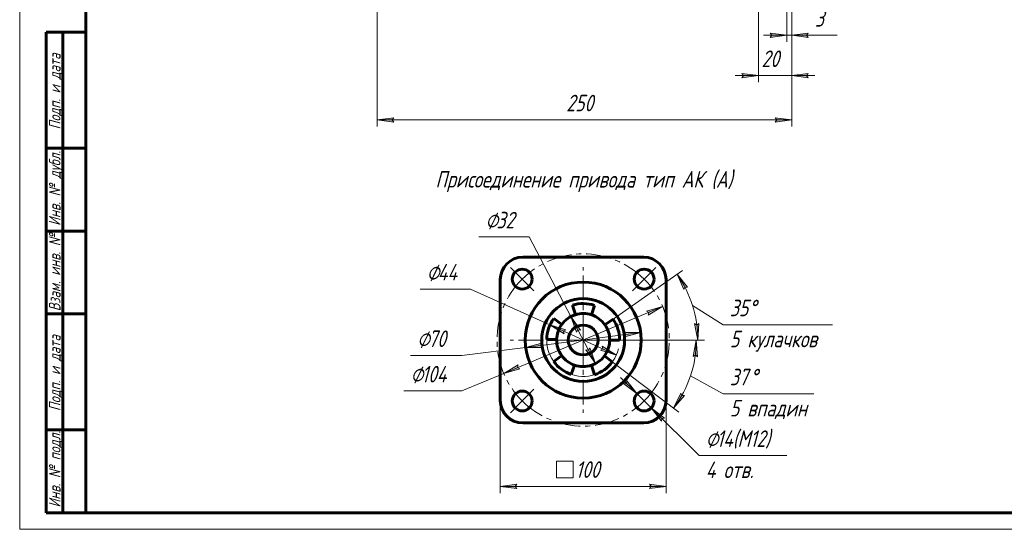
# Model space of a CAD drawing. Header units: millimetres. Extents: x 0 to 594, y 0 to 420.
# Tile 1 of 7: x 0 to 297, y 0 to 154. Entities that reach past the tile are written whole.
import ezdxf

# ---------------------------------------------------------------- set-up
doc = ezdxf.new("R2010")
doc.units = ezdxf.units.MM
for name, pattern in [('K5LT_AXLED', [12, 7.5, -1.5, 1.5, -1.5]), ('K5LT_BASIC', [0]), ('K5LT_THIN', [0])]:
    doc.linetypes.add(name, pattern=pattern)
doc.layers.add('Системный слой', color=7, linetype='Continuous')
doc.layers.add('Системный слой (1)', color=7, linetype='Continuous', true_color=0x6c6c6c)
doc.styles.add('KDIMTEXTSTYLE', font='txt', dxfattribs={"width": 0.96, "oblique": 15, "height": 5})
doc.styles.add('KTEXTSTYLE', font='txt', dxfattribs={"width": 0.96, "height": 5})
doc.dimstyles.new('KDIMSTYLE (0.50)', dxfattribs={"dimtxt": 5, "dimasz": 1, "dimexe": 2, "dimexo": 0, "dimgap": 1, "dimtad": 1, "dimlfac": 2, "dimtxsty": 'KDIMTEXTSTYLE', "dimsah": 1, "dimcen": 0, "dimdle": 1, "dimadec": 0, "dimazin": 0, "dimtfac": 0.667, "dimtmove": 0, "dimatfit": 3, "dimfxl": 1, "dimtvp": 1, "dimtolj": 1, "dimtzin": 0, "dimarcsym": 0})

# ---------------------------------------------------------------- blocks, each defined once
blk = doc.blocks.new('D0')
at = {"layer": 'Системный слой (1)'}
for points in [[(112.36, 123.54), (112.86, 124.2), (107.86, 123.54), (112.86, 122.88)], [(232.86, 123.54), (227.86, 124.2), (228.36, 123.54), (227.86, 122.88)]]:
    blk.add_hatch(color=7, dxfattribs=at).paths.add_polyline_path(points)
at = {"layer": 'Системный слой (1)', "color": 7, "linetype": 'K5LT_THIN', "lineweight": 18, "true_color": 0xffffff}
for p, q in [((107.86, 172.08), (107.86, 121.54)), ((232.86, 172.08), (232.86, 121.54)), ((107.86, 123.54), (112.86, 124.2)), ((112.86, 122.88), (107.86, 123.54)), ((112.86, 124.2), (112.36, 123.54)), ((112.36, 123.54), (112.86, 122.88)), ((228.36, 123.54), (227.86, 124.2)), ((227.86, 124.2), (232.86, 123.54)), ((232.86, 123.54), (227.86, 122.88)), ((227.86, 122.88), (228.36, 123.54))]:
    blk.add_line(p, q, dxfattribs=at)
blk.add_wipeout([(164.88, 124.54), (164.88, 131.92), (175.39, 131.92), (175.39, 124.54)]).dxf.layer = 'Системный слой (1)'
blk.add_line((107.86, 123.54), (232.86, 123.54), dxfattribs=at)
at = {"layer": 'Системный слой (1)', "color": 7, "insert": (164.88, 131.13), "char_height": 5, "attachment_point": 1, "style": 'KTEXTSTYLE'}
blk.add_mtext('\\fArial|b0|c204|p34;\\H5.0;\\W1.000;\\Q15;\\fGOST Type AU|b0|i0|c204|p34;\\Q15;\\W0.960;250', dxfattribs=at)
blk = doc.blocks.new('KDIMARROW_01')
at = {"layer": 'Системный слой'}
blk.add_hatch(color=0, dxfattribs=at).paths.add_polyline_path([(-5, -0.66), (0, 0), (-5, 0.66), (-4.5, 0)])
at = {"layer": 'Системный слой', "color": 0, "linetype": 'K5LT_THIN', "lineweight": 18}
for p, q in [((-4.5, 0), (-5, 0.66)), ((-5, 0.66), (0, 0)), ((0, 0), (-5, -0.66)), ((-5, -0.66), (-4.5, 0))]:
    blk.add_line(p, q, dxfattribs=at)
at = {"layer": 'Системный слой (1)', "color": 0, "linetype": 'K5LT_THIN', "lineweight": 18}
blk.add_line((169.97, 57.12), (169.47, 57.12), dxfattribs=at)
blk = doc.blocks.new('D1')
at = {"layer": 'Системный слой (1)', "color": 7, "linetype": 'K5LT_THIN', "lineweight": 18, "true_color": 0xffffff}
for p, q in [((217.86, 137.57), (218.36, 136.91)), ((218.36, 136.91), (217.86, 136.26)), ((237.36, 136.91), (237.86, 137.57)), ((237.86, 136.26), (237.36, 136.91))]:
    blk.add_line(p, q, dxfattribs=at)
blk.add_wipeout([(223.77, 137.91), (223.77, 145.3), (231.62, 145.3), (231.62, 137.91)]).dxf.layer = 'Системный слой (1)'
at = {"layer": 'Системный слой (1)'}
for points in [[(217.86, 136.26), (222.86, 136.91), (217.86, 137.57), (218.36, 136.91)], [(237.36, 136.91), (237.86, 137.57), (232.86, 136.91), (237.86, 136.26)]]:
    blk.add_hatch(color=7, dxfattribs=at).paths.add_polyline_path(points)
at = {"layer": 'Системный слой (1)', "color": 7, "linetype": 'K5LT_THIN', "lineweight": 18, "true_color": 0xffffff}
for p, q in [((232.86, 172.08), (232.86, 134.91)), ((222.86, 157.58), (222.86, 134.91)), ((222.86, 136.91), (215.86, 136.91)), ((222.86, 136.91), (217.86, 137.57)), ((217.86, 136.26), (222.86, 136.91)), ((222.86, 136.91), (232.86, 136.91)), ((237.86, 137.57), (232.86, 136.91)), ((232.86, 136.91), (237.86, 136.26)), ((232.86, 136.91), (239.86, 136.91))]:
    blk.add_line(p, q, dxfattribs=at)
at = {"layer": 'Системный слой (1)', "color": 7, "insert": (223.77, 144.5), "char_height": 5, "attachment_point": 1, "style": 'KTEXTSTYLE'}
blk.add_mtext('\\fArial|b0|c204|p34;\\H5.0;\\W1.000;\\Q15;\\fGOST Type AU|b0|i0|c204|p34;\\Q15;\\W0.960;20', dxfattribs=at)
blk = doc.blocks.new('KDIMARROW_02')
at = {"layer": 'Системный слой'}
blk.add_hatch(color=0, dxfattribs=at).paths.add_polyline_path([(4.5, 0), (5, 0.66), (0, 0), (5, -0.66)])
at = {"layer": 'Системный слой', "color": 0, "linetype": 'K5LT_THIN', "lineweight": 18}
for p, q in [((5, 0.66), (0, 0)), ((0, 0), (5, -0.66)), ((0, 0), (7, 0)), ((4.5, 0), (5, 0.66)), ((5, -0.66), (4.5, 0))]:
    blk.add_line(p, q, dxfattribs=at)
at = {"layer": 'Системный слой (1)', "color": 0, "linetype": 'K5LT_THIN', "lineweight": 18}
blk.add_line((169.97, 57.12), (169.47, 57.12), dxfattribs=at)
blk = doc.blocks.new('D4')
at = {"layer": 'Системный слой (1)'}
for points in [[(231.36, 149.11), (226.36, 149.76), (226.86, 149.11), (226.36, 148.45)], [(237.36, 149.11), (237.86, 149.76), (232.86, 149.11), (237.86, 148.45)]]:
    blk.add_hatch(color=7, dxfattribs=at).paths.add_polyline_path(points)
at = {"layer": 'Системный слой (1)', "color": 7, "linetype": 'K5LT_THIN', "lineweight": 18, "true_color": 0xffffff}
for p, q in [((232.86, 172.08), (232.86, 147.11)), ((231.36, 157.58), (231.36, 147.11)), ((231.36, 149.11), (224.36, 149.11)), ((231.36, 149.11), (226.36, 149.76)), ((226.36, 149.76), (226.86, 149.11)), ((226.86, 149.11), (226.36, 148.45)), ((226.36, 148.45), (231.36, 149.11)), ((231.36, 149.11), (232.86, 149.11)), ((237.86, 149.76), (232.86, 149.11)), ((232.86, 149.11), (237.86, 148.45)), ((232.86, 149.11), (237.85, 149.11)), ((237.36, 149.11), (237.86, 149.76)), ((237.86, 148.45), (237.36, 149.11))]:
    blk.add_line(p, q, dxfattribs=at)
blk.add_wipeout([(239.85, 150.11), (239.85, 157.49), (244.39, 157.49), (244.39, 150.11)]).dxf.layer = 'Системный слой (1)'
for p, q in [((232.86, 149.11), (239.86, 149.11)), ((237.85, 149.11), (246.58, 149.11))]:
    blk.add_line(p, q, dxfattribs=at)
at = {"layer": 'Системный слой (1)', "color": 7, "insert": (239.85, 156.69), "char_height": 5, "attachment_point": 1, "style": 'KTEXTSTYLE'}
blk.add_mtext('\\fArial|b0|c204|p34;\\H5.0;\\W1.000;\\Q15;\\fGOST Type AU|b0|i0|c204|p34;\\Q15;\\W0.960;3', dxfattribs=at)
blk = doc.blocks.new('U36')
at = {"layer": 'Системный слой (1)', "color": 30, "linetype": 'K5LT_AXLED', "lineweight": 18, "true_color": 0xff8000}
for q in [(169.97, 79.12), (147.97, 57.12), (191.97, 57.12), (169.97, 35.12)]:
    blk.add_line((169.97, 57.12), q, dxfattribs=at)
blk = doc.blocks.new('U37')
at = {"layer": 'Системный слой (1)', "color": 30, "linetype": 'K5LT_AXLED', "lineweight": 18, "true_color": 0xff8000}
for p, q in [((151.59, 75.51), (148.05, 79.04)), ((188.36, 75.51), (191.89, 79.04)), ((155.12, 71.97), (151.59, 75.51)), ((184.82, 71.97), (188.36, 75.51)), ((155.12, 42.27), (151.59, 38.74)), ((184.82, 42.27), (188.36, 38.74)), ((151.59, 38.74), (148.05, 35.2)), ((188.36, 38.74), (191.89, 35.2))]:
    blk.add_line(p, q, dxfattribs=at)
for start, end in [(45, 135), (135, 225), (315, 45), (225, 315)]:
    blk.add_arc((169.97, 57.12), 26, start, end, dxfattribs=at)
blk = doc.blocks.new('D10')
at = {"layer": 'Системный слой (1)'}
for points in [[(149.97, 12.27), (149.47, 12.93), (149.97, 13.59), (144.97, 12.93)], [(194.97, 12.93), (189.97, 13.59), (190.47, 12.93), (189.97, 12.27)]]:
    blk.add_hatch(color=7, dxfattribs=at).paths.add_polyline_path(points)
at = {"layer": 'Системный слой (1)', "color": 7, "linetype": 'K5LT_THIN', "lineweight": 18, "true_color": 0xffffff}
for p, q in [((144.97, 37.12), (144.97, 10.93)), ((194.97, 37.12), (194.97, 10.93)), ((144.97, 12.93), (149.97, 13.59)), ((149.97, 12.27), (144.97, 12.93)), ((149.97, 13.59), (149.47, 12.93)), ((149.47, 12.93), (149.97, 12.27)), ((190.47, 12.93), (189.97, 13.59)), ((189.97, 13.59), (194.97, 12.93)), ((194.97, 12.93), (189.97, 12.27)), ((189.97, 12.27), (190.47, 12.93))]:
    blk.add_line(p, q, dxfattribs=at)
blk.add_wipeout([(161.97, 13.93), (161.97, 21.31), (177.33, 21.31), (177.33, 13.93)]).dxf.layer = 'Системный слой (1)'
for p, q in [((161.97, 15.52), (161.97, 20.52)), ((161.97, 20.52), (166.97, 20.52)), ((166.97, 20.52), (166.97, 15.52)), ((166.97, 15.52), (161.97, 15.52)), ((144.97, 12.93), (194.97, 12.93))]:
    blk.add_line(p, q, dxfattribs=at)
at = {"layer": 'Системный слой (1)', "color": 7, "insert": (167.68, 20.52), "char_height": 5, "attachment_point": 1, "style": 'KTEXTSTYLE'}
blk.add_mtext('\\fArial|b0|c204|p34;\\H5.0;\\W1.000;\\Q15;\\fGOST Type AU|b0|i0|c204|p34;\\Q15;\\W0.960;100', dxfattribs=at)
blk = doc.blocks.new('D11')
at = {"layer": 'Системный слой (1)'}
for points in [[(201.46, 73.03), (198.3, 76.96), (200.33, 72.34), (200.64, 73.11)], [(204.55, 57.12), (204.89, 62.15), (204.26, 61.61), (203.57, 62.07)]]:
    blk.add_hatch(color=7, dxfattribs=at).paths.add_polyline_path(points)
at = {"layer": 'Системный слой (1)', "color": 7, "linetype": 'K5LT_THIN', "lineweight": 18, "true_color": 0xffffff}
for p, q in [((178.98, 63.43), (199.94, 78.11)), ((198.3, 76.96), (201.46, 73.03)), ((200.33, 72.34), (198.3, 76.96)), ((200.64, 73.11), (200.33, 72.34)), ((201.46, 73.03), (200.64, 73.11)), ((202.95, 67.52), (212.2, 61.71)), ((204.55, 57.12), (203.57, 62.07)), ((203.57, 62.07), (204.26, 61.61)), ((204.26, 61.61), (204.89, 62.15)), ((204.89, 62.15), (204.55, 57.12)), ((180.97, 57.12), (206.55, 57.12))]:
    blk.add_line(p, q, dxfattribs=at)
blk.add_arc((169.97, 57.12), 34.58, 0, 35, dxfattribs=at)
blk.add_wipeout([(214.2, 53.33), (214.2, 70.09), (241.98, 70.09), (241.98, 53.33)]).dxf.layer = 'Системный слой (1)'
blk.add_line((212.2, 61.71), (245.14, 61.71), dxfattribs=at)
at = {"layer": 'Системный слой (1)', "color": 7, "char_height": 5, "attachment_point": 1, "style": 'KTEXTSTYLE'}
for s, insert in [('\\fArial|b0|c204|p34;\\H5.0;\\W1.000;\\Q15;\\fGOST Type AU|b0|i0|c204|p34;\\Q15;\\W0.960;35', (214.2, 69.3)), ('\\fArial|b0|c204|p34;\\H5.0;\\W1.000;\\Q15;\\fGOST Type AU|b0|i0|c204|p34;\\Q15;\\W0.960;°', (219.89, 69.3)), ('\\fArial|b0|c204|p34;\\H5.0;\\W1.000;\\Q15;\\fGOST Type AU|b0|i0|c204|p34;\\Q15;\\W0.960;5 кулачков', (214.2, 59.92))]:
    blk.add_mtext(s, dxfattribs=dict(at, insert=insert))
blk = doc.blocks.new('D12')
at = {"layer": 'Системный слой (1)'}
for points in [[(204.43, 52.09), (204.1, 57.12), (203.12, 52.18), (203.81, 52.63)], [(197.23, 36.58), (200.52, 40.4), (199.7, 40.34), (199.42, 41.12)]]:
    blk.add_hatch(color=7, dxfattribs=at).paths.add_polyline_path(points)
at = {"layer": 'Системный слой (1)', "color": 7, "linetype": 'K5LT_THIN', "lineweight": 18, "true_color": 0xffffff}
for p, q in [((180.97, 57.12), (206.1, 57.12)), ((203.12, 52.18), (204.1, 57.12)), ((204.1, 57.12), (204.43, 52.09)), ((178.76, 50.5), (198.83, 35.38)), ((203.81, 52.63), (203.12, 52.18)), ((204.43, 52.09), (203.81, 52.63)), ((202.34, 46.29), (212.2, 40.86)), ((197.23, 36.58), (199.42, 41.12)), ((200.52, 40.4), (197.23, 36.58)), ((199.42, 41.12), (199.7, 40.34)), ((199.7, 40.34), (200.52, 40.4))]:
    blk.add_line(p, q, dxfattribs=at)
blk.add_arc((169.97, 57.12), 34.13, 323, 0, dxfattribs=at)
blk.add_wipeout([(214.2, 32.48), (214.2, 49.24), (236.65, 49.24), (236.65, 32.48)]).dxf.layer = 'Системный слой (1)'
blk.add_line((212.2, 40.86), (239.58, 40.86), dxfattribs=at)
at = {"layer": 'Системный слой (1)', "color": 7, "char_height": 5, "attachment_point": 1, "style": 'KTEXTSTYLE'}
for s, insert in [('\\fArial|b0|c204|p34;\\H5.0;\\W1.000;\\Q15;\\fGOST Type AU|b0|i0|c204|p34;\\Q15;\\W0.960;37', (214.2, 48.45)), ('\\fArial|b0|c204|p34;\\H5.0;\\W1.000;\\Q15;\\fGOST Type AU|b0|i0|c204|p34;\\Q15;\\W0.960;°', (220.29, 48.45)), ('\\fArial|b0|c204|p34;\\H5.0;\\W1.000;\\Q15;\\fGOST Type AU|b0|i0|c204|p34;\\Q15;\\W0.960;5 впадин', (214.2, 39.06))]:
    blk.add_mtext(s, dxfattribs=dict(at, insert=insert))
blk = doc.blocks.new('D13')
at = {"layer": 'Системный слой (1)'}
for points in [[(186.23, 40.85), (183.15, 44.84), (183.04, 44.03), (182.22, 43.91)], [(194.49, 33.56), (190.48, 36.62), (193.56, 32.63), (193.67, 33.45)]]:
    blk.add_hatch(color=7, dxfattribs=at).paths.add_polyline_path(points)
at = {"layer": 'Системный слой (1)', "color": 7, "linetype": 'K5LT_THIN', "lineweight": 18, "true_color": 0xffffff}
for p, q in [((186.23, 40.85), (181.26, 45.79)), ((183.15, 44.84), (183.04, 44.03)), ((186.23, 40.85), (183.15, 44.84)), ((183.04, 44.03), (182.22, 43.91)), ((182.22, 43.91), (186.23, 40.85)), ((186.23, 40.85), (190.48, 36.62)), ((190.48, 36.62), (193.56, 32.63)), ((194.49, 33.56), (190.48, 36.62)), ((190.48, 36.62), (195.45, 31.69)), ((190.48, 36.62), (204.93, 22.26)), ((193.56, 32.63), (193.67, 33.45)), ((193.67, 33.45), (194.49, 33.56))]:
    blk.add_line(p, q, dxfattribs=at)
blk.add_wipeout([(206.93, 13.88), (206.93, 30.64), (228.48, 30.64), (228.48, 13.88)]).dxf.layer = 'Системный слой (1)'
blk.add_line((204.93, 22.26), (231.38, 22.26), dxfattribs=at)
at = {"layer": 'Системный слой (1)', "color": 7, "char_height": 5, "attachment_point": 1, "style": 'KTEXTSTYLE'}
for s, insert in [('\\fArial|b0|c204|p34;\\H5.0;\\W1.000;\\Q15;\\fGOST Type AU|b0|i0|c204|p34;\\Q15;\\W0.960;⌀', (206.93, 29.85)), ('\\fArial|b0|c204|p34;\\H5.0;\\W1.000;\\Q15;\\fGOST Type AU|b0|i0|c204|p34;\\Q15;\\W0.960;14(М12)', (210.23, 29.85)), ('\\fArial|b0|c204|p34;\\H5.0;\\W1.000;\\Q15;\\fGOST Type AU|b0|i0|c204|p34;\\Q15;\\W0.960;4 отв.', (206.93, 20.46))]:
    blk.add_mtext(s, dxfattribs=dict(at, insert=insert))
blk = doc.blocks.new('D14')
at = {"layer": 'Системный слой (1)'}
for points in [[(189.58, 64.65), (193.94, 67.2), (189.07, 65.87), (189.79, 65.45)], [(150.87, 48.38), (150.15, 48.79), (150.36, 49.59), (146, 47.05)]]:
    blk.add_hatch(color=7, dxfattribs=at).paths.add_polyline_path(points)
at = {"layer": 'Системный слой (1)', "color": 7, "linetype": 'K5LT_THIN', "lineweight": 18, "true_color": 0xffffff}
for p, q in [((193.94, 67.2), (146, 47.05)), ((189.07, 65.87), (193.94, 67.2)), ((189.79, 65.45), (189.07, 65.87)), ((193.94, 67.2), (189.58, 64.65)), ((189.58, 64.65), (189.79, 65.45)), ((146, 47.05), (150.36, 49.59)), ((150.87, 48.38), (146, 47.05)), ((150.36, 49.59), (150.15, 48.79)), ((150.15, 48.79), (150.87, 48.38)), ((146, 47.05), (133.37, 41.74))]:
    blk.add_line(p, q, dxfattribs=at)
blk.add_wipeout([(117.91, 42.74), (117.91, 50.12), (130.83, 50.12), (130.83, 42.74)]).dxf.layer = 'Системный слой (1)'
blk.add_line((133.37, 41.74), (115.91, 41.74), dxfattribs=at)
at = {"layer": 'Системный слой (1)', "color": 7, "char_height": 5, "attachment_point": 1, "style": 'KTEXTSTYLE'}
for s, insert in [('\\fArial|b0|c204|p34;\\H5.0;\\W1.000;\\Q15;\\fGOST Type AU|b0|i0|c204|p34;\\Q15;\\W0.960;⌀', (117.91, 49.32)), ('\\fArial|b0|c204|p34;\\H5.0;\\W1.000;\\Q15;\\fGOST Type AU|b0|i0|c204|p34;\\Q15;\\W0.960;104', (121.22, 49.32))]:
    blk.add_mtext(s, dxfattribs=dict(at, insert=insert))
blk = doc.blocks.new('D15')
at = {"layer": 'Системный слой (1)'}
for points in [[(182.45, 58.06), (187.33, 59.35), (182.28, 59.37), (182.86, 58.78)], [(157.66, 54.88), (157.08, 55.47), (157.49, 56.18), (152.61, 54.89)]]:
    blk.add_hatch(color=7, dxfattribs=at).paths.add_polyline_path(points)
at = {"layer": 'Системный слой (1)', "color": 7, "linetype": 'K5LT_THIN', "lineweight": 18, "true_color": 0xffffff}
for p, q in [((187.33, 59.35), (152.61, 54.89)), ((182.86, 58.78), (182.28, 59.37)), ((182.28, 59.37), (187.33, 59.35)), ((187.33, 59.35), (182.45, 58.06)), ((182.45, 58.06), (182.86, 58.78)), ((152.61, 54.89), (133.37, 52.42)), ((152.61, 54.89), (157.49, 56.18)), ((157.66, 54.88), (152.61, 54.89)), ((157.49, 56.18), (157.08, 55.47)), ((157.08, 55.47), (157.66, 54.88))]:
    blk.add_line(p, q, dxfattribs=at)
blk.add_wipeout([(119.89, 53.42), (119.89, 60.8), (130.91, 60.8), (130.91, 53.42)]).dxf.layer = 'Системный слой (1)'
blk.add_line((133.37, 52.42), (117.89, 52.42), dxfattribs=at)
at = {"layer": 'Системный слой (1)', "color": 7, "char_height": 5, "attachment_point": 1, "style": 'KTEXTSTYLE'}
for s, insert in [('\\fArial|b0|c204|p34;\\H5.0;\\W1.000;\\Q15;\\fGOST Type AU|b0|i0|c204|p34;\\Q15;\\W0.960;⌀', (119.89, 60.01)), ('\\fArial|b0|c204|p34;\\H5.0;\\W1.000;\\Q15;\\fGOST Type AU|b0|i0|c204|p34;\\Q15;\\W0.960;70', (123.2, 60.01))]:
    blk.add_mtext(s, dxfattribs=dict(at, insert=insert))
blk = doc.blocks.new('D16')
at = {"layer": 'Системный слой (1)'}
for points in [[(164.78, 60.2), (159.95, 61.66), (164.23, 59), (164.05, 59.8)], [(179.99, 52.59), (175.71, 55.25), (175.89, 54.44), (175.16, 54.05)]]:
    blk.add_hatch(color=7, dxfattribs=at).paths.add_polyline_path(points)
at = {"layer": 'Системный слой (1)', "color": 7, "linetype": 'K5LT_THIN', "lineweight": 18, "true_color": 0xffffff}
for p, q in [((159.95, 61.66), (135.98, 72.51)), ((159.95, 61.66), (164.78, 60.2)), ((164.23, 59), (159.95, 61.66)), ((179.99, 52.59), (159.95, 61.66)), ((164.78, 60.2), (164.05, 59.8)), ((164.05, 59.8), (164.23, 59)), ((175.16, 54.05), (175.89, 54.44)), ((179.99, 52.59), (175.16, 54.05)), ((175.89, 54.44), (175.71, 55.25)), ((175.71, 55.25), (179.99, 52.59))]:
    blk.add_line(p, q, dxfattribs=at)
blk.add_arc((169.97, 57.12), 11, 179, 346.0334, dxfattribs=at)
blk.add_arc((169.97, 57.12), 11, 179, 346.0334, dxfattribs=at)
blk.add_wipeout([(122.77, 73.51), (122.77, 80.89), (133.54, 80.89), (133.54, 73.51)]).dxf.layer = 'Системный слой (1)'
blk.add_line((135.98, 72.51), (120.77, 72.51), dxfattribs=at)
at = {"layer": 'Системный слой (1)', "color": 7, "char_height": 5, "attachment_point": 1, "style": 'KTEXTSTYLE'}
for s, insert in [('\\fArial|b0|c204|p34;\\H5.0;\\W1.000;\\Q15;\\fGOST Type AU|b0|i0|c204|p34;\\Q15;\\W0.960;⌀', (122.77, 80.09)), ('\\fArial|b0|c204|p34;\\H5.0;\\W1.000;\\Q15;\\fGOST Type AU|b0|i0|c204|p34;\\Q15;\\W0.960;44', (126.08, 80.09))]:
    blk.add_mtext(s, dxfattribs=dict(at, insert=insert))
blk = doc.blocks.new('D17')
at = {"layer": 'Системный слой (1)'}
for points in [[(169.16, 60.09), (166.26, 64.21), (168, 59.48), (168.35, 60.22)], [(173.68, 50.03), (171.94, 54.77), (171.59, 54.02), (170.78, 54.16)]]:
    blk.add_hatch(color=7, dxfattribs=at).paths.add_polyline_path(points)
at = {"layer": 'Системный слой (1)', "color": 7, "linetype": 'K5LT_THIN', "lineweight": 18, "true_color": 0xffffff}
for p, q in [((166.26, 64.21), (153.71, 88.22)), ((166.26, 64.21), (169.16, 60.09)), ((168, 59.48), (166.26, 64.21)), ((173.68, 50.03), (166.26, 64.21)), ((168.35, 60.22), (168, 59.48)), ((169.16, 60.09), (168.35, 60.22)), ((173.68, 50.03), (170.78, 54.16)), ((170.78, 54.16), (171.59, 54.02)), ((171.59, 54.02), (171.94, 54.77)), ((171.94, 54.77), (173.68, 50.03))]:
    blk.add_line(p, q, dxfattribs=at)
blk.add_arc((169.97, 57.12), 8, 144, 311.8569, dxfattribs=at)
blk.add_arc((169.97, 57.12), 8, 144, 311.8569, dxfattribs=at)
blk.add_wipeout([(140.49, 89.22), (140.49, 96.6), (151.26, 96.6), (151.26, 89.22)]).dxf.layer = 'Системный слой (1)'
blk.add_line((153.71, 88.22), (138.49, 88.22), dxfattribs=at)
at = {"layer": 'Системный слой (1)', "color": 7, "char_height": 5, "attachment_point": 1, "style": 'KTEXTSTYLE'}
for s, insert in [('\\fArial|b0|c204|p34;\\H5.0;\\W1.000;\\Q15;\\fGOST Type AU|b0|i0|c204|p34;\\Q15;\\W0.960;⌀', (140.49, 95.81)), ('\\fArial|b0|c204|p34;\\H5.0;\\W1.000;\\Q15;\\fGOST Type AU|b0|i0|c204|p34;\\Q15;\\W0.960;32', (143.8, 95.81))]:
    blk.add_mtext(s, dxfattribs=dict(at, insert=insert))
blk = doc.blocks.new('U38')
at = {"color": 7, "linetype": 'K5LT_THIN', "lineweight": 18, "true_color": 0xffffff}
for p, q in [((0, 0), (0, 420)), ((594, 0), (0, 0))]:
    blk.add_line(p, q, dxfattribs=at)
at = {"color": 143, "linetype": 'K5LT_BASIC', "lineweight": 60, "true_color": 0x33acca}
for p, q in [((20, 5), (20, 415)), ((8, 5), (8, 150)), ((20, 150), (8, 150)), ((13, 5), (13, 150)), ((20, 115), (8, 115)), ((20, 90), (8, 90)), ((20, 65), (8, 65)), ((20, 30), (8, 30)), ((20, 5), (8, 5)), ((589, 5), (20, 5))]:
    blk.add_line(p, q, dxfattribs=at)
at = {"color": 7, "char_height": 3.5, "attachment_point": 1, "rotation": 90, "style": 'KTEXTSTYLE'}
for s, insert in [('\\fArial|b0|c204|p34;\\H5.0;\\W1.000;\\Q15;\\fGOST Type AU|b0|i0|c204|p34;\\Q15;\\W0.960;\\H3.50;Подп. и дата', (8.82, 120.66)), ('\\fArial|b0|c204|p34;\\H5.0;\\W1.000;\\Q15;\\fGOST Type AU|b0|i0|c204|p34;\\Q15;\\W0.960;\\H3.50;Инв. № дубл.', (8.82, 91.57)), ('\\fArial|b0|c204|p34;\\H5.0;\\W1.000;\\Q15;\\fGOST Type AU|b0|i0|c204|p34;\\Q15;\\W0.960;\\H3.50;Взам. инв. №', (8.82, 65.8)), ('\\fArial|b0|c204|p34;\\H5.0;\\W1.000;\\Q15;\\fGOST Type AU|b0|i0|c204|p34;\\Q15;\\W0.960;\\H3.50;Подп. и дата', (8.82, 35.66)), ('\\fArial|b0|c204|p34;\\H5.0;\\W1.000;\\Q15;\\fGOST Type AU|b0|i0|c204|p34;\\Q15;\\W0.960;\\H3.50;Инв. № подл.', (8.82, 6.57))]:
    blk.add_mtext(s, dxfattribs=dict(at, insert=insert))

msp = doc.modelspace()

# ---------------------------------------------------------------- linework, layer by layer
at = {"layer": 'Системный слой (1)', "color": 143, "linetype": 'K5LT_BASIC', "lineweight": 60, "true_color": 0x33acca}
for p, q in [((188.2202, 82.1218), (151.7202, 82.1218)), ((144.9702, 75.3718), (144.9702, 38.8718)), ((194.9702, 38.8718), (194.9702, 75.3718)), ((166.7541, 67.6411), (167.6313, 64.7722)), ((172.4424, 64.7302), (173.3694, 67.5834)), ((163.4981, 61.8241), (161.071, 63.5874)), ((178.9809, 63.4311), (176.5234, 61.7104)), ((158.9719, 57.3137), (161.9714, 57.2614)), ((177.9702, 57.1218), (180.9702, 57.1218)), ((163.4981, 52.4195), (161.071, 50.6561)), ((178.7552, 50.5018), (176.3593, 52.3072)), ((166.389, 46.7211), (167.3657, 49.5576)), ((172.4424, 49.5133), (173.3694, 46.6601)), ((151.7202, 32.1218), (188.2202, 32.1218))]:
    msp.add_line(p, q, dxfattribs=at)
for centre, radius in [((151.5855, 75.5065), 3), ((188.355, 75.5065), 3), ((169.9702, 57.1218), 17.5), ((169.9702, 57.1218), 12.5), ((169.9702, 57.1218), 4.5), ((151.5855, 38.737), 3), ((188.355, 38.737), 3)]:
    msp.add_circle(centre, radius, dxfattribs=at)
for centre, radius, start, end in [((151.7202, 75.3718), 6.75, 90, 180), ((188.2202, 75.3718), 6.75, 0, 90), ((169.9702, 57.1218), 11, 72, 107), ((169.9702, 57.1218), 11, 144, 179), ((169.9702, 57.1218), 8, 107, 144), ((169.9702, 57.1218), 8, 72, 107), ((169.9702, 57.1218), 8, 35, 72), ((169.9702, 57.1218), 11, 0, 35), ((169.9702, 57.1218), 8, 144, 179), ((169.9702, 57.1218), 8, 0, 35), ((169.9702, 57.1218), 8, 179, 216), ((169.9702, 57.1218), 8, 323, 0), ((169.9702, 57.1218), 11, 216, 251), ((169.9702, 57.1218), 8, 216, 251), ((169.9702, 57.1218), 8, 288, 323), ((169.9702, 57.1218), 11, 288, 323), ((169.9702, 57.1218), 8, 251, 270), ((169.9702, 57.1218), 8, 270, 288), ((151.7202, 38.8718), 6.75, 180, 270), ((188.2202, 38.8718), 6.75, 270, 0)]:
    msp.add_arc(centre, radius, start, end, dxfattribs=at)

# ---------------------------------------------------------------- block references
at = {"layer": 'Системный слой (1)'}
for name in ['U37', 'U36']:
    msp.add_blockref(name, (0, 0), dxfattribs=at)

# ---------------------------------------------------------------- texts
at = {"layer": 'Системный слой (1)', "color": 7, "insert": (125.404, 108.1287), "char_height": 5, "attachment_point": 1, "style": 'KTEXTSTYLE'}
msp.add_mtext('\\fArial|b0|c204|p34;\\H5.0;\\W1.000;\\Q15;\\fGOST Type AU|b0|i0|c204|p34;\\Q15;\\W0.960;Присоединение привода тип АК (А)', dxfattribs=at)

# ---------------------------------------------------------------- dimensions: what is measured, and where the dimension line sits
at = {"layer": 'Системный слой (1)', "color": 7}
dim = msp.add_linear_dim(base=(107.8574, 123.5424), p1=(232.8574, 172.0825), p2=(107.8574, 172.0825), dimstyle='KDIMSTYLE (0.50)', override={"dimexo": 0, "dimpost": '\\fGOST Type AU|b0|c204|p34;\\H5.0;\\W0.960;\\Q15;<>', "dimblk1": 'KDIMARROW_01', "dimblk2": 'KDIMARROW_01', "dimse1": 0, "dimse2": 0, "dimclrt": 7, "dimtol": 1, "dimtp": 0, "dimtm": 0, "dimtdec": 5, "dimtolj": 1}, dxfattribs=at)
dim.commit()
dim.dimension.update_dxf_attribs({"geometry": 'D0', "text_midpoint": (170.3574, 123.5424), "dimtype": 160})

# ---------------------------------------------------------------- next in the draw order: dimensions: what is measured, and where the dimension line sits
for base, p1, p2, override, picture, middle in [((222.8574, 136.9142), (232.8574, 172.0825), (222.8574, 157.5825), {"dimexo": 0, "dimpost": '\\fGOST Type AU|b0|c204|p34;\\H5.0;\\W0.960;\\Q15;<>', "dimblk1": 'KDIMARROW_02', "dimblk2": 'KDIMARROW_02', "dimse1": 0, "dimse2": 0, "dimclrt": 7, "dimtol": 1, "dimtp": 0, "dimtm": 0, "dimtdec": 5, "dimtolj": 1}, 'D1', (227.8574, 136.9142)), ((144.9702, 12.9303), (194.9702, 37.1218), (144.9702, 37.1218), {"dimexo": 0, "dimpost": '\\fGOST Type AU|b0|c204|p34;\\H5.0;\\W0.960;\\Q15;{\\fSymbol Type A|i0|c204|p18;т}<>', "dimblk1": 'KDIMARROW_01', "dimblk2": 'KDIMARROW_01', "dimse1": 0, "dimse2": 0, "dimclrt": 7, "dimtol": 1, "dimtp": 0, "dimtm": 0, "dimtdec": 5, "dimtolj": 1}, 'D10', (169.9702, 12.9303))]:
    dim = msp.add_linear_dim(base=base, p1=p1, p2=p2, dimstyle='KDIMSTYLE (0.50)', override=override, dxfattribs=at)
    dim.commit()
    dim.dimension.update_dxf_attribs({"geometry": picture, "text_midpoint": middle, "dimtype": 160})
dim = msp.add_angular_dim_2l(base=(184.2333, 66.8978), line1=((169.9702, 57.1218), (178.9809, 63.4311)), line2=((169.9702, 57.1218), (180.9702, 57.1218)), dimstyle='KDIMSTYLE (0.50)', override={"dimpost": '\\fGOST Type AU|b0|c204|p34;\\H5.0;\\W0.960;\\Q15;<>\\X\\fGOST Type AU|b0|c204|p34;\\H5.0;\\W0.960;\\Q15;\\fGOST Type AU|b0|i0|c204|p34;\\Q15;5 кулачков', "dimblk1": 'KDIMARROW_01', "dimblk2": 'KDIMARROW_01', "dimclrt": 7, "dimtol": 1, "dimtp": 0, "dimtm": 0, "dimtdec": 5, "dimtolj": 1}, dxfattribs=at)
dim.commit()
dim.dimension.update_dxf_attribs({"geometry": 'D11', "text_midpoint": (214.2005, 61.7104)})

# ---------------------------------------------------------------- next in the draw order: dimensions: what is measured, and where the dimension line sits
dim = msp.add_linear_dim(base=(231.3574, 149.1056), p1=(232.8574, 172.0825), p2=(231.3574, 157.5825), dimstyle='KDIMSTYLE (0.50)', override={"dimexo": 0, "dimtoh": 1, "dimpost": '\\fGOST Type AU|b0|c204|p34;\\H5.0;\\W0.960;\\Q15;<>', "dimblk1": 'KDIMARROW_01', "dimblk2": 'KDIMARROW_01', "dimse1": 0, "dimse2": 0, "dimclrt": 7, "dimtol": 1, "dimtp": 0, "dimtm": 0, "dimtdec": 5, "dimtmove": 1, "dimtolj": 1}, dxfattribs=at)
dim.commit()
dim.dimension.update_dxf_attribs({"geometry": 'D4', "text_midpoint": (242.2176, 149.1056), "dimtype": 160})
dim = msp.add_angular_dim_2l(base=(183.7024, 46.9876), line1=((169.9702, 57.1218), (178.7552, 50.5018)), line2=((169.9702, 57.1218), (180.9702, 57.1218)), dimstyle='KDIMSTYLE (0.50)', override={"dimpost": '\\fGOST Type AU|b0|c204|p34;\\H5.0;\\W0.960;\\Q15;<>\\X\\fGOST Type AU|b0|c204|p34;\\H5.0;\\W0.960;\\Q15;\\fGOST Type AU|b0|i0|c204|p34;\\Q15;5 впадин', "dimblk1": 'KDIMARROW_01', "dimblk2": 'KDIMARROW_01', "dimclrt": 7, "dimtol": 1, "dimtp": 0, "dimtm": 0, "dimtdec": 5, "dimtolj": 1}, dxfattribs=at)
dim.commit()
dim.dimension.update_dxf_attribs({"geometry": 'D12', "text_midpoint": (214.2005, 40.8583)})

# ---------------------------------------------------------------- next in the draw order: dimensions: what is measured, and where the dimension line sits
dim = msp.add_diameter_dim_2p(p1=(184.1007, 42.9679), p2=(192.6093, 34.5061), text='\\fGOST Type AU|b0|c204|p34;\\H5.0;\\W0.960;\\Q15;∅\\fGOST Type AU|b0|c204|p34;\\H5.0;\\W0.960;\\Q15;\\fGOST Type AU|b0|i0|c204|p34;\\Q15;14(М12)\\X\\fGOST Type AU|b0|c204|p34;\\H5.0;\\W0.960;\\Q15;\\fGOST Type AU|b0|i0|c204|p34;\\Q15;4 отв.', dimstyle='KDIMSTYLE (0.50)', override={"dimtih": 1, "dimtoh": 1, "dimblk1": 'KDIMARROW_01', "dimblk2": 'KDIMARROW_01', "dimclrt": 7, "dimtmove": 1, "dimatfit": 2, "dimtolj": 1}, dxfattribs=at)
dim.commit()
dim.dimension.update_dxf_attribs({"geometry": 'D13', "text_midpoint": (206.9253, 22.2579)})

# ---------------------------------------------------------------- next in the draw order: dimensions: what is measured, and where the dimension line sits
dim = msp.add_diameter_dim_2p(p1=(217.907, 77.2727), p2=(122.0334, 36.9708), dimstyle='KDIMSTYLE (0.50)', override={"dimtih": 1, "dimtoh": 1, "dimpost": '\\fGOST Type AU|b0|c204|p34;\\H5.0;\\W0.960;\\Q15;<>', "dimblk1": 'KDIMARROW_01', "dimblk2": 'KDIMARROW_01', "dimclrt": 7, "dimtol": 1, "dimtp": 0, "dimtm": 0, "dimtdec": 5, "dimtmove": 1, "dimatfit": 2, "dimtolj": 1}, dxfattribs=at)
dim.commit()
dim.dimension.update_dxf_attribs({"geometry": 'D14', "text_midpoint": (131.3717, 41.737), "dimtype": 163})

# ---------------------------------------------------------------- next in the draw order: dimensions: what is measured, and where the dimension line sits
dim = msp.add_diameter_dim_2p(p1=(204.6849, 61.582), p2=(135.2556, 52.6615), dimstyle='KDIMSTYLE (0.50)', override={"dimtih": 1, "dimtoh": 1, "dimpost": '\\fGOST Type AU|b0|c204|p34;\\H5.0;\\W0.960;\\Q15;<>', "dimblk1": 'KDIMARROW_01', "dimblk2": 'KDIMARROW_01', "dimclrt": 7, "dimtol": 1, "dimtp": 0, "dimtm": 0, "dimtdec": 5, "dimtmove": 1, "dimatfit": 2, "dimtolj": 1}, dxfattribs=at)
dim.commit()
dim.dimension.update_dxf_attribs({"geometry": 'D15', "text_midpoint": (131.3717, 52.4195), "dimtype": 163})

# ---------------------------------------------------------------- next in the draw order: dimensions: what is measured, and where the dimension line sits
dim = msp.add_diameter_dim_2p(p1=(190.0123, 48.049), p2=(149.9281, 66.1945), dimstyle='KDIMSTYLE (0.50)', override={"dimtih": 1, "dimtoh": 1, "dimpost": '\\fGOST Type AU|b0|c204|p34;\\H5.0;\\W0.960;\\Q15;<>', "dimblk1": 'KDIMARROW_01', "dimblk2": 'KDIMARROW_01', "dimclrt": 7, "dimtol": 1, "dimtp": 0, "dimtm": 0, "dimtdec": 5, "dimtmove": 1, "dimatfit": 2, "dimtolj": 1}, dxfattribs=at)
dim.commit()
dim.dimension.update_dxf_attribs({"geometry": 'D16', "text_midpoint": (133.9845, 72.5065), "dimtype": 163})

# ---------------------------------------------------------------- next in the draw order: dimensions: what is measured, and where the dimension line sits
dim = msp.add_diameter_dim_2p(p1=(177.3847, 42.9434), p2=(162.5558, 71.3001), dimstyle='KDIMSTYLE (0.50)', override={"dimtih": 1, "dimtoh": 1, "dimpost": '\\fGOST Type AU|b0|c204|p34;\\H5.0;\\W0.960;\\Q15;<>', "dimblk1": 'KDIMARROW_01', "dimblk2": 'KDIMARROW_01', "dimclrt": 7, "dimtol": 1, "dimtp": 0, "dimtm": 0, "dimtdec": 5, "dimtmove": 1, "dimatfit": 2, "dimtolj": 1}, dxfattribs=at)
dim.commit()
dim.dimension.update_dxf_attribs({"geometry": 'D17', "text_midpoint": (151.7068, 88.2218), "dimtype": 163})

# ---------------------------------------------------------------- next in the draw order: block references
msp.add_blockref('U38', (0, 0))

doc.saveas('drawing.dxf')
